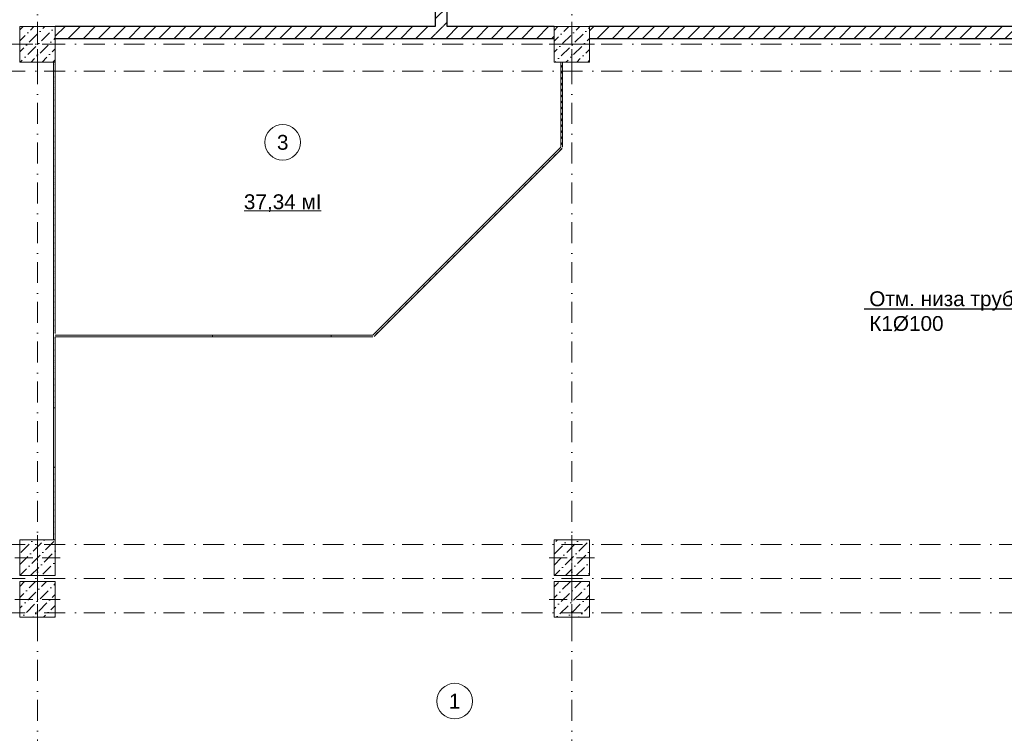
# Model space of a CAD drawing. Header units: millimetres. Extents: x -2890 to 117730, y -526 to 88572.
# Tile 7 of 65: x 13786 to 30371, y 32689 to 44711. Entities that reach past the tile are written whole.
import ezdxf
from ezdxf import colors
from ezdxf.entities.mleader import LeaderData, LeaderLine
from ezdxf.math import Vec2, Vec3

# ---------------------------------------------------------------- set-up
doc = ezdxf.new("R2010")
doc.units = ezdxf.units.MM
doc.header["$MEASUREMENT"] = 0
doc.set_wipeout_variables(frame=1)
doc.linetypes.add('Wipeout_Contour', pattern=[1000, 0, -1000])
doc.linetypes.add('Штрихпунктирная', pattern=[6.702778, 3.527778, -1.763889, 0, -1.411111])
for name, color, linetype in [('ВК_Текст', 7, 'Continuous'), ('Конструктив - Колонны', 7, 'Continuous'), ('Конструктив - Стеклянные перегородки', 7, 'Continuous'), ('Конструктив - Стены Блок 200 нов', 7, 'Continuous'), ('Маркер_Разрезы_Сечения уличных бань', 7, 'Continuous'), ('Элемент Модели - Зона', 7, 'Continuous'), ('Элемент Модели - Оси', 7, 'Continuous')]:
    doc.layers.add(name, color=color, linetype=linetype)
doc.styles.get("Standard").update_dxf_attribs({"font": 'ARIALUNI.TTF', "height": 250})
doc.styles.add('СГЕНЕРИР_СТИЛЬ_4', font='arial.ttf')
pattern_1 = [(45, (-30913.89, 8295.99), (-127.2792, 127.2792), [])]
pattern_2 = [(45, (-30913.9, 8296), (-183.8478, 183.8478), [195, -65, 0, -65]), (45, (-30890.9, 8502.82), (-183.8478, 183.8478), [195, -65, 0, -65])]

# ---------------------------------------------------------------- blocks, each defined once
blk = doc.blocks.new('*X3')
at = {"layer": 'Конструктив - Стеклянные перегородки', "color": 7, "linetype": 'Continuous', "lineweight": 5}
for p, q in [((151.48, 444.56), (151.54, 444.62)), ((151.48, 444.38), (151.52, 444.42)), ((151.48, 443.56), (151.54, 443.62)), ((151.48, 443.38), (151.52, 443.42)), ((151.48, 442.56), (151.54, 442.62)), ((151.48, 442.38), (151.52, 442.42)), ((151.48, 441.56), (151.54, 441.62)), ((151.48, 441.38), (151.52, 441.42)), ((151.48, 440.56), (151.54, 440.62)), ((151.48, 440.38), (151.52, 440.42)), ((151.48, 439.56), (151.54, 439.62)), ((151.48, 439.38), (151.52, 439.42)), ((151.48, 438.56), (151.54, 438.62)), ((151.48, 438.38), (151.52, 438.42)), ((151.48, 437.56), (151.54, 437.62)), ((151.48, 437.38), (151.52, 437.42)), ((151.48, 436.56), (151.54, 436.62)), ((151.48, 436.38), (151.52, 436.42)), ((151.48, 435.56), (151.54, 435.62)), ((151.48, 435.38), (151.52, 435.42)), ((151.48, 434.56), (151.54, 434.62)), ((151.48, 434.38), (151.52, 434.42)), ((151.48, 433.56), (151.54, 433.62)), ((151.48, 433.38), (151.52, 433.42)), ((151.48, 432.56), (151.54, 432.62)), ((151.48, 432.38), (151.52, 432.42)), ((151.48, 431.56), (151.54, 431.62)), ((151.48, 431.38), (151.52, 431.42)), ((151.48, 430.56), (151.54, 430.62)), ((151.48, 430.38), (151.52, 430.42)), ((151.48, 429.56), (151.54, 429.62)), ((151.48, 429.38), (151.52, 429.42)), ((151.48, 428.56), (151.54, 428.62)), ((151.48, 428.38), (151.52, 428.42)), ((151.48, 427.56), (151.54, 427.62)), ((151.48, 427.38), (151.52, 427.42)), ((151.48, 426.56), (151.54, 426.62)), ((151.48, 426.38), (151.52, 426.42)), ((151.48, 425.56), (151.54, 425.62)), ((151.48, 425.38), (151.52, 425.42)), ((151.48, 424.56), (151.54, 424.62)), ((151.48, 424.38), (151.52, 424.42)), ((151.48, 423.56), (151.54, 423.62)), ((151.48, 423.38), (151.52, 423.42)), ((151.48, 422.56), (151.54, 422.62)), ((151.48, 422.38), (151.52, 422.42)), ((151.48, 421.56), (151.54, 421.62)), ((151.48, 421.38), (151.52, 421.42)), ((151.48, 420.56), (151.54, 420.62)), ((151.48, 420.38), (151.52, 420.42)), ((151.48, 419.56), (151.54, 419.62)), ((151.48, 419.38), (151.52, 419.42)), ((151.48, 418.56), (151.54, 418.62)), ((151.48, 418.38), (151.52, 418.42)), ((151.48, 417.56), (151.54, 417.62)), ((151.48, 417.38), (151.52, 417.42)), ((151.48, 416.56), (151.54, 416.62)), ((151.48, 416.38), (151.52, 416.42)), ((151.48, 415.56), (151.54, 415.62)), ((151.48, 415.38), (151.52, 415.42)), ((151.48, 414.56), (151.54, 414.62)), ((151.48, 414.38), (151.52, 414.42)), ((151.48, 413.56), (151.54, 413.62)), ((151.48, 413.38), (151.52, 413.42)), ((151.48, 412.56), (151.54, 412.62)), ((151.48, 412.38), (151.52, 412.42)), ((151.48, 411.56), (151.54, 411.62)), ((151.48, 411.38), (151.52, 411.42)), ((151.48, 410.56), (151.54, 410.62)), ((151.48, 410.38), (151.52, 410.42)), ((151.48, 409.56), (151.54, 409.62)), ((151.48, 409.38), (151.52, 409.42)), ((151.48, 408.56), (151.54, 408.62)), ((151.48, 408.38), (151.52, 408.42)), ((151.48, 407.56), (151.54, 407.62)), ((151.48, 407.38), (151.52, 407.42)), ((151.48, 406.56), (151.54, 406.62)), ((151.48, 406.38), (151.52, 406.42)), ((151.48, 405.56), (151.54, 405.62)), ((151.48, 405.38), (151.52, 405.42)), ((151.48, 404.56), (151.54, 404.62)), ((151.48, 404.38), (151.52, 404.42)), ((151.48, 403.56), (151.54, 403.62)), ((151.48, 403.38), (151.52, 403.42)), ((151.48, 402.56), (151.54, 402.62)), ((151.48, 402.38), (151.52, 402.42)), ((151.48, 401.56), (151.54, 401.62)), ((151.48, 401.38), (151.52, 401.42)), ((151.48, 400.56), (151.54, 400.62)), ((151.48, 400.38), (151.52, 400.42)), ((151.48, 399.56), (151.54, 399.62)), ((151.48, 399.38), (151.52, 399.42)), ((151.48, 398.56), (151.54, 398.62)), ((151.48, 398.38), (151.52, 398.42)), ((151.48, 397.56), (151.54, 397.62)), ((151.48, 397.38), (151.52, 397.42)), ((151.48, 396.56), (151.54, 396.62)), ((151.48, 396.38), (151.52, 396.42)), ((151.48, 395.56), (151.54, 395.62)), ((151.48, 395.38), (151.52, 395.42)), ((151.48, 394.56), (151.54, 394.62)), ((151.48, 394.38), (151.52, 394.42)), ((151.48, 393.56), (151.54, 393.62)), ((151.48, 393.38), (151.52, 393.42)), ((151.48, 392.56), (151.54, 392.62)), ((151.48, 392.38), (151.52, 392.42)), ((151.48, 391.56), (151.54, 391.62)), ((151.48, 391.38), (151.52, 391.42)), ((151.48, 390.56), (151.54, 390.62)), ((151.48, 390.38), (151.52, 390.42)), ((151.48, 389.56), (151.54, 389.62)), ((151.48, 389.38), (151.52, 389.42)), ((151.48, 388.56), (151.54, 388.62)), ((151.48, 388.38), (151.52, 388.42)), ((151.48, 387.56), (151.54, 387.62)), ((151.48, 387.38), (151.52, 387.42))]:
    blk.add_line(p, q, dxfattribs=at)
blk = doc.blocks.new('*X4')
at = {"layer": 'Конструктив - Стеклянные перегородки', "color": 7, "linetype": 'Continuous', "lineweight": 5}
for p, q in [((151.48, 376.56), (151.54, 376.62)), ((151.48, 376.38), (151.52, 376.42)), ((151.48, 375.56), (151.54, 375.62)), ((151.48, 375.38), (151.52, 375.42)), ((151.48, 374.56), (151.54, 374.62)), ((151.48, 374.38), (151.52, 374.42)), ((151.48, 373.56), (151.54, 373.62)), ((151.48, 373.38), (151.52, 373.42)), ((151.48, 372.56), (151.54, 372.62)), ((151.48, 372.38), (151.52, 372.42)), ((151.48, 371.56), (151.54, 371.62)), ((151.48, 371.38), (151.52, 371.42)), ((151.48, 370.56), (151.54, 370.62)), ((151.48, 370.38), (151.52, 370.42)), ((151.48, 369.56), (151.54, 369.62)), ((151.48, 369.38), (151.52, 369.42)), ((151.48, 368.56), (151.54, 368.62)), ((151.48, 368.38), (151.52, 368.42)), ((151.48, 367.56), (151.54, 367.62)), ((151.48, 367.38), (151.52, 367.42)), ((151.48, 366.56), (151.54, 366.62)), ((151.48, 366.38), (151.52, 366.42)), ((151.48, 365.56), (151.54, 365.62)), ((151.48, 365.38), (151.52, 365.42)), ((151.48, 364.56), (151.54, 364.62)), ((151.51, 364.41), (151.52, 364.42))]:
    blk.add_line(p, q, dxfattribs=at)
blk = doc.blocks.new('*X5')
at = {"layer": 'Конструктив - Стеклянные перегородки', "color": 7, "linetype": 'Continuous', "lineweight": 5}
for p, q in [((151.84, 398.91), (151.84, 398.92)), ((152.84, 398.91), (152.84, 398.92)), ((153.84, 398.91), (153.84, 398.92)), ((154.84, 398.91), (154.84, 398.92)), ((155.84, 398.91), (155.84, 398.92)), ((156.84, 398.91), (156.84, 398.92)), ((157.84, 398.91), (157.84, 398.92)), ((158.84, 398.91), (158.84, 398.92)), ((159.84, 398.91), (159.84, 398.92)), ((160.84, 398.91), (160.84, 398.92)), ((161.84, 398.91), (161.84, 398.92)), ((162.84, 398.91), (162.84, 398.92)), ((163.84, 398.91), (163.84, 398.92)), ((164.84, 398.91), (164.84, 398.92)), ((165.84, 398.91), (165.84, 398.92)), ((166.84, 398.91), (166.84, 398.92)), ((167.84, 398.91), (167.84, 398.92)), ((168.84, 398.91), (168.84, 398.92)), ((169.84, 398.91), (169.84, 398.92)), ((170.84, 398.91), (170.84, 398.92)), ((171.84, 398.91), (171.84, 398.92)), ((172.84, 398.91), (172.84, 398.92)), ((173.84, 398.91), (173.84, 398.92)), ((174.84, 398.91), (174.84, 398.92)), ((175.84, 398.91), (175.84, 398.92)), ((176.84, 398.91), (176.84, 398.92)), ((177.84, 398.91), (177.84, 398.92))]:
    blk.add_line(p, q, dxfattribs=at)
blk = doc.blocks.new('*X6')
at = {"layer": 'Конструктив - Стеклянные перегородки', "color": 7, "linetype": 'Continuous', "lineweight": 5}
for p, q in [((198.84, 398.91), (198.84, 398.92)), ((199.84, 398.91), (199.84, 398.92)), ((200.84, 398.91), (200.84, 398.92)), ((201.84, 398.91), (201.84, 398.92)), ((202.84, 398.91), (202.84, 398.92)), ((203.84, 398.91), (203.84, 398.92)), ((204.84, 398.91), (204.84, 398.92))]:
    blk.add_line(p, q, dxfattribs=at)
blk = doc.blocks.new('*X7')
at = {"layer": 'Конструктив - Стеклянные перегородки', "color": 7, "linetype": 'Continuous', "lineweight": 5}
for p, q in [((236.78, 430.03), (237.09, 430.34)), ((234.78, 428.03), (235.09, 428.34)), ((235.78, 429.03), (236.09, 429.34)), ((232.78, 426.03), (233.09, 426.34)), ((233.78, 427.03), (234.09, 427.34)), ((231.78, 425.03), (232.09, 425.34)), ((229.78, 423.03), (230.09, 423.34)), ((230.78, 424.03), (231.09, 424.34)), ((227.78, 421.03), (228.09, 421.34)), ((228.78, 422.03), (229.09, 422.34)), ((226.78, 420.03), (227.09, 420.34)), ((224.78, 418.03), (225.09, 418.34)), ((225.78, 419.03), (226.09, 419.34)), ((222.78, 416.03), (223.09, 416.34)), ((223.78, 417.03), (224.09, 417.34)), ((221.78, 415.03), (222.09, 415.34)), ((219.78, 413.03), (220.09, 413.34)), ((220.78, 414.03), (221.09, 414.34)), ((217.78, 411.03), (218.09, 411.34)), ((218.78, 412.03), (219.09, 412.34)), ((216.78, 410.03), (217.09, 410.34)), ((214.78, 408.03), (215.09, 408.34)), ((215.78, 409.03), (216.09, 409.34)), ((212.78, 406.03), (213.09, 406.34)), ((213.78, 407.03), (214.09, 407.34)), ((211.78, 405.03), (212.09, 405.34)), ((209.78, 403.03), (210.09, 403.34)), ((210.78, 404.03), (211.09, 404.34)), ((208.78, 402.03), (209.09, 402.34)), ((206.78, 400.03), (207.09, 400.34)), ((207.78, 401.03), (208.09, 401.34)), ((205.78, 399.03), (206.09, 399.34))]:
    blk.add_line(p, q, dxfattribs=at)
blk = doc.blocks.new('*X8')
at = {"layer": 'Конструктив - Стеклянные перегородки', "color": 7, "linetype": 'Continuous', "lineweight": 5}
for p, q in [((236.92, 444.17), (237.09, 444.34)), ((236.92, 443.99), (237.22, 444.29)), ((236.92, 443.17), (237.09, 443.34)), ((236.92, 442.99), (237.22, 443.29)), ((237.21, 444.11), (237.22, 444.11)), ((237.21, 443.11), (237.22, 443.11)), ((236.92, 442.17), (237.09, 442.34)), ((236.92, 441.99), (237.22, 442.29)), ((236.92, 441.17), (237.09, 441.34)), ((236.92, 440.99), (237.22, 441.29)), ((237.21, 442.11), (237.22, 442.11)), ((236.92, 440.17), (237.09, 440.34)), ((236.92, 439.99), (237.22, 440.29)), ((237.21, 441.11), (237.22, 441.11)), ((237.21, 440.11), (237.22, 440.11)), ((236.92, 439.17), (237.09, 439.34)), ((236.92, 438.99), (237.22, 439.29)), ((236.92, 438.17), (237.09, 438.34)), ((236.92, 437.99), (237.22, 438.29)), ((237.21, 439.11), (237.22, 439.11)), ((237.21, 438.11), (237.22, 438.11)), ((236.92, 437.17), (237.09, 437.34)), ((236.92, 436.99), (237.22, 437.29)), ((236.92, 436.17), (237.09, 436.34)), ((236.92, 435.99), (237.22, 436.29)), ((237.21, 437.11), (237.22, 437.11)), ((236.92, 435.17), (237.09, 435.34)), ((236.92, 434.99), (237.22, 435.29)), ((237.21, 436.11), (237.22, 436.11)), ((237.21, 435.11), (237.22, 435.11)), ((236.92, 434.17), (237.09, 434.34)), ((236.92, 433.99), (237.22, 434.29)), ((236.92, 433.17), (237.09, 433.34)), ((236.92, 432.99), (237.22, 433.29)), ((237.21, 434.11), (237.22, 434.11)), ((237.21, 433.11), (237.22, 433.11)), ((236.92, 432.17), (237.09, 432.34)), ((236.92, 431.99), (237.22, 432.29)), ((236.92, 431.17), (237.09, 431.34)), ((236.92, 430.99), (237.22, 431.29)), ((237.21, 432.11), (237.22, 432.11)), ((237.21, 431.11), (237.22, 431.11))]:
    blk.add_line(p, q, dxfattribs=at)
blk = doc.blocks.new('_None')

msp = doc.modelspace()

# ---------------------------------------------------------------- linework, layer by layer
at = {"layer": 'Элемент Модели - Зона', "color": 7, "linetype": 'Continuous', "lineweight": 0, "ltscale": 100}
msp.add_line((17566, 41491.4), (18866.6, 41491.4), dxfattribs=at)
at = {"layer": 'Элемент Модели - Зона', "color": 7, "linetype": 'Continuous', "lineweight": 0, "ltscale": 100, "flags": 128}
for points in [[(18516.3, 42645, 1), (17916.3, 42645, 1)], [(21413.2, 33231.9, 1), (20813.2, 33231.9, 1)]]:
    msp.add_lwpolyline(points, format="xyb", close=True, dxfattribs=at)

# ---------------------------------------------------------------- texts
at = {"layer": 'Элемент Модели - Зона', "color": 7, "linetype": 'Continuous', "lineweight": 0, "ltscale": 100, "char_height": 250, "attachment_point": 5, "style": 'СГЕНЕРИР_СТИЛЬ_4'}
for s, insert in [('\\A1;3', (18216.3, 42642.9)), ('\\A1;37,34 мІ', (18216.3, 41620.8)), ('\\A1;1', (21113.2, 33231.9))]:
    msp.add_mtext(s, dxfattribs=dict(at, insert=insert))

# ---------------------------------------------------------------- leaders
at = {"layer": 'ВК_Текст', "ltscale": 100}
ml = msp.add_multileader_mtext('Standard', dxfattribs=at)
ml.set_content('Отм. низа трубы -0,200\\PК1%%C100', color=256)
ml.set_leader_properties(color=256, linetype='ByLayer', lineweight=-1)
ml.set_arrow_properties(name='NONE')
ml.build(insert=Vec2(0, 0))
ml.multileader.update_dxf_attribs({"text_left_attachment_type": 6, "text_right_attachment_type": 6, "dogleg_length": 0.36, "arrow_head_size": 18})
ctx = ml.context
ctx.base_point, ctx.char_height, ctx.arrow_head_size, ctx.landing_gap_size, ctx.plane_origin = Vec3(28087.2, 39835.1), 250, 18, 9, Vec3(29318.8, 35368.9)
ctx.left_attachment, ctx.right_attachment = 6, 6
notes = []
notes.append((ctx, [(1, (1, 1, 0), (31879.2, 39835.1), (-1, 0), 36, [(0, [(35006.7, 44296)], 0, [])])]))
ctx.mtext.insert, ctx.mtext.flow_direction = Vec3(28096.2, 40135.1), 5
for ctx, leaders in notes:
    for number, flags, end, landing, length, lines in leaders:
        leader = LeaderData()
        leader.index, (leader.has_last_leader_line, leader.has_dogleg_vector, leader.attachment_direction) = number, flags
        leader.last_leader_point, leader.dogleg_vector, leader.dogleg_length = Vec3(end), Vec3(landing), length
        for number, points, colour, breaks in lines:
            line = LeaderLine()
            line.index, line.vertices, line.color, line.breaks = number, Vec3.list(points), colors.encode_raw_color(colour), breaks
            leader.lines.append(line)
        ctx.leaders.append(leader)

# ---------------------------------------------------------------- wipeouts: each hides what was drawn before it
at = {"color": 254, "linetype": 'Wipeout_Contour', "lineweight": 0, "ltscale": 100}
for points, layer in [([(13786.1, 34646), (14386.1, 34646), (14386.1, 35246), (13786.1, 35246)], 'Конструктив - Колонны'), ([(22786.1, 34646), (23386.1, 34646), (23386.1, 35246), (22786.1, 35246)], 'Конструктив - Колонны'), ([(14386.1, 43996), (14356.1, 43996), (14356.1, 38171.3), (14386.1, 38171.3)], 'Конструктив - Стеклянные перегородки'), ([(19033.7, 39396.7), (19033.7, 39366.7), (19733.5, 39366.7), (19733.5, 39396.7)], 'Конструктив - Стеклянные перегородки'), ([(14356.1, 35946), (14386.1, 35946), (14386.1, 37171.3), (14356.1, 37171.3)], 'Конструктив - Стеклянные перегородки'), ([(20986.3, 44596), (20986.3, 44396), (22786.1, 44396), (22786.1, 44596)], 'Конструктив - Стены Блок 200 нов'), ([(23386.1, 44596), (23386.1, 44396), (30954.2, 44396), (30954.2, 44596)], 'Конструктив - Стены Блок 200 нов')]:
    msp.add_wipeout(points, dxfattribs=at).dxf.layer = layer

# ---------------------------------------------------------------- next in the draw order: hatches: boundary and pattern name
at = {"layer": 'Конструктив - Колонны', "linetype": 'Continuous', "lineweight": 15, "ltscale": 100}
h = msp.add_hatch(dxfattribs=at)
h.set_pattern_fill('БЕТОН_01_0006', scale=100, style=0, pattern_type=2)
h.set_pattern_definition(pattern_2)
h.paths.add_polyline_path([(13786.1, 34646), (14386.1, 34646), (14386.1, 35246), (13786.1, 35246)])
h = msp.add_hatch(dxfattribs=at)
h.set_pattern_fill('БЕТОН_01_0006', scale=100, style=0, pattern_type=2)
h.set_pattern_definition(pattern_2)
h.paths.add_polyline_path([(22786.1, 34646), (23386.1, 34646), (23386.1, 35246), (22786.1, 35246)])
at = {"layer": 'Конструктив - Стены Блок 200 нов', "linetype": 'Continuous', "lineweight": 5, "ltscale": 100}
h = msp.add_hatch(dxfattribs=at)
h.set_pattern_fill('БЛОКИ_БЕТОННЫЕ_ЭФФЕКТИВН_7F', scale=100, style=0, pattern_type=2)
h.set_pattern_definition(pattern_1)
h.paths.add_polyline_path([(20986.3, 44596), (20986.3, 44396), (22786.1, 44396), (22786.1, 44596)])
h = msp.add_hatch(dxfattribs=at)
h.set_pattern_fill('БЛОКИ_БЕТОННЫЕ_ЭФФЕКТИВН_7F', scale=100, style=0, pattern_type=2)
h.set_pattern_definition(pattern_1)
h.paths.add_polyline_path([(23386.1, 44596), (23386.1, 44396), (30954.2, 44396), (30954.2, 44596)])

# ---------------------------------------------------------------- next in the draw order: linework, layer by layer
at = {"layer": 'Конструктив - Колонны', "color": 7, "linetype": 'Continuous', "lineweight": 0, "ltscale": 100}
for p, q in [((14086.1, 35026), (14086.1, 35326)), ((23086.1, 35026), (23086.1, 35326)), ((14006.1, 34946), (13706.1, 34946)), ((14086.1, 34866), (14086.1, 34566)), ((14166.1, 34946), (14466.1, 34946)), ((23006.1, 34946), (22706.1, 34946)), ((23086.1, 34866), (23086.1, 34566)), ((23166.1, 34946), (23466.1, 34946))]:
    msp.add_line(p, q, dxfattribs=at)
at = {"layer": 'Конструктив - Колонны', "color": 7, "linetype": 'Continuous', "lineweight": 15, "ltscale": 100, "flags": 128}
for points in [[(13786.1, 34646), (14386.1, 34646), (14386.1, 35246), (13786.1, 35246)], [(22786.1, 34646), (23386.1, 34646), (23386.1, 35246), (22786.1, 35246)]]:
    msp.add_lwpolyline(points, close=True, dxfattribs=at)
at = {"layer": 'Конструктив - Колонны', "color": 7, "linetype": 'Continuous', "lineweight": 0, "ltscale": 100}
for p in [(14086.1, 34946), (23086.1, 34946)]:
    msp.add_point(p, dxfattribs=at)
at = {"layer": 'Конструктив - Стеклянные перегородки', "color": 7, "linetype": 'Continuous', "lineweight": 5, "ltscale": 100}
for p, q in [((19033.7, 39396.7), (19070.7, 39396.7)), ((19033.7, 39396.7), (19033.7, 39366.7)), ((19033.7, 39366.7), (19070.7, 39366.7)), ((14356.1, 38171.3), (14356.1, 38208.3)), ((14386.1, 38171.3), (14356.1, 38171.3)), ((14386.1, 38171.3), (14386.1, 38208.3)), ((14356.1, 37171.3), (14356.1, 37134.3)), ((14386.1, 37171.3), (14356.1, 37171.3)), ((14386.1, 37171.3), (14386.1, 37134.3))]:
    msp.add_line(p, q, dxfattribs=at)
at = {"layer": 'Конструктив - Стеклянные перегородки', "color": 7, "linetype": 'Continuous', "lineweight": 15, "ltscale": 100}
for p, q in [((14356.1, 38171.3), (14356.1, 37171.3)), ((14386.1, 37171.3), (14386.1, 38171.3))]:
    msp.add_line(p, q, dxfattribs=at)
at = {"layer": 'Конструктив - Стеклянные перегородки', "color": 7, "linetype": 'Continuous', "lineweight": 5, "ltscale": 100, "flags": 128}
for points in [[(14356.1, 43996), (14356.1, 38171.3)], [(14386.1, 39426.7), (14386.1, 43996)], [(14386.1, 38171.3), (14386.1, 39366.7)], [(19733.5, 39396.7), (19033.7, 39396.7)], [(19033.7, 39366.7), (19733.5, 39366.7)], [(14356.1, 37171.3), (14356.1, 35946)], [(14386.1, 35946), (14386.1, 37171.3)]]:
    msp.add_lwpolyline(points, dxfattribs=at)
at = {"layer": 'Конструктив - Стены Блок 200 нов', "color": 7, "linetype": 'Continuous', "lineweight": 30, "ltscale": 100}
for p, q in [((30954.2, 44596), (23386.1, 44596)), ((23386.1, 44396), (30954.2, 44396))]:
    msp.add_line(p, q, dxfattribs=at)
at = {"layer": 'Элемент Модели - Оси', "color": 7, "linetype": 'Штрихпунктирная', "lineweight": 15, "ltscale": 100}
msp.add_line((3470.8, 34721), (114954, 34721), dxfattribs=at)

# ---------------------------------------------------------------- next in the draw order: block references
at = {"layer": 'Маркер_Разрезы_Сечения уличных бань', "color": 7, "linetype": 'Continuous', "lineweight": 15, "ltscale": 100, "xscale": 100, "yscale": 100, "zscale": 100}
for name in ['*X3', '*X6', '*X4']:
    msp.add_blockref(name, (-792, -495), dxfattribs=at)

# ---------------------------------------------------------------- next in the draw order: wipeouts: each hides what was drawn before it
at = {"color": 254, "linetype": 'Wipeout_Contour', "lineweight": 0, "ltscale": 100}
for points, layer in [([(13786.1, 35346), (14386.1, 35346), (14386.1, 35946), (13786.1, 35946)], 'Конструктив - Колонны'), ([(22786.1, 35346), (23386.1, 35346), (23386.1, 35946), (22786.1, 35946)], 'Конструктив - Колонны'), ([(19754.7, 39375.5), (22921.1, 42541.8), (22899.8, 42563), (19733.5, 39396.7)], 'Конструктив - Стеклянные перегородки'), ([(14386.1, 39366.7), (17033.7, 39366.7), (17033.7, 39396.7), (14386.1, 39396.7)], 'Конструктив - Стеклянные перегородки'), ([(20786.3, 44396), (20986.3, 44396), (20986.3, 44596), (20786.3, 44596)], 'Конструктив - Стены Блок 200 нов')]:
    msp.add_wipeout(points, dxfattribs=at).dxf.layer = layer

# ---------------------------------------------------------------- next in the draw order: hatches: boundary and pattern name
at = {"layer": 'Конструктив - Колонны', "linetype": 'Continuous', "lineweight": 15, "ltscale": 100}
h = msp.add_hatch(dxfattribs=at)
h.set_pattern_fill('БЕТОН_01_0006', scale=100, style=0, pattern_type=2)
h.set_pattern_definition(pattern_2)
h.paths.add_polyline_path([(13786.1, 35346), (14386.1, 35346), (14386.1, 35946), (13786.1, 35946)])
h = msp.add_hatch(dxfattribs=at)
h.set_pattern_fill('БЕТОН_01_0006', scale=100, style=0, pattern_type=2)
h.set_pattern_definition(pattern_2)
h.paths.add_polyline_path([(22786.1, 35346), (23386.1, 35346), (23386.1, 35946), (22786.1, 35946)])
at = {"layer": 'Конструктив - Стены Блок 200 нов', "linetype": 'Continuous', "lineweight": 5, "ltscale": 100}
h = msp.add_hatch(dxfattribs=at)
h.set_pattern_fill('БЛОКИ_БЕТОННЫЕ_ЭФФЕКТИВН_7F', scale=100, style=0, pattern_type=2)
h.set_pattern_definition(pattern_1)
h.paths.add_polyline_path([(20786.3, 44396), (20986.3, 44396), (20986.3, 44596), (20786.3, 44596)])

# ---------------------------------------------------------------- next in the draw order: linework, layer by layer
at = {"layer": 'Конструктив - Колонны', "color": 7, "linetype": 'Continuous', "lineweight": 0, "ltscale": 100}
for p, q in [((14086.1, 35726), (14086.1, 36026)), ((23086.1, 35726), (23086.1, 36026)), ((14006.1, 35646), (13706.1, 35646)), ((14086.1, 35566), (14086.1, 35266)), ((14166.1, 35646), (14466.1, 35646)), ((23006.1, 35646), (22706.1, 35646)), ((23086.1, 35566), (23086.1, 35266)), ((23166.1, 35646), (23466.1, 35646))]:
    msp.add_line(p, q, dxfattribs=at)
at = {"layer": 'Конструктив - Колонны', "color": 7, "linetype": 'Continuous', "lineweight": 15, "ltscale": 100, "flags": 128}
for points in [[(13786.1, 35346), (14386.1, 35346), (14386.1, 35946), (13786.1, 35946)], [(22786.1, 35346), (23386.1, 35346), (23386.1, 35946), (22786.1, 35946)]]:
    msp.add_lwpolyline(points, close=True, dxfattribs=at)
at = {"layer": 'Конструктив - Колонны', "color": 7, "linetype": 'Continuous', "lineweight": 0, "ltscale": 100}
for p in [(14086.1, 35646), (23086.1, 35646)]:
    msp.add_point(p, dxfattribs=at)
at = {"layer": 'Конструктив - Стеклянные перегородки', "color": 7, "linetype": 'Continuous', "lineweight": 5, "ltscale": 100}
for p, q in [((17033.7, 39396.7), (16996.7, 39396.7)), ((17033.7, 39366.7), (16996.7, 39366.7)), ((17033.7, 39396.7), (17033.7, 39366.7))]:
    msp.add_line(p, q, dxfattribs=at)
at = {"layer": 'Конструктив - Стеклянные перегородки', "color": 7, "linetype": 'Continuous', "lineweight": 15, "ltscale": 100}
for p, q in [((19033.7, 39396.7), (17033.7, 39396.7)), ((17033.7, 39366.7), (19033.7, 39366.7))]:
    msp.add_line(p, q, dxfattribs=at)
at = {"layer": 'Конструктив - Стеклянные перегородки', "color": 7, "linetype": 'Continuous', "lineweight": 5, "ltscale": 100, "flags": 128}
for points in [[(22899.8, 42563), (19733.5, 39396.7)], [(19754.7, 39375.5), (22921.1, 42541.8)], [(17033.7, 39396.7), (14386.1, 39396.7)], [(14386.1, 39366.7), (17033.7, 39366.7)]]:
    msp.add_lwpolyline(points, dxfattribs=at)
at = {"layer": 'Конструктив - Стены Блок 200 нов', "color": 7, "linetype": 'Continuous', "lineweight": 30, "ltscale": 100}
for p, q in [((20986.3, 44596), (20986.3, 44616)), ((22786.1, 44596), (20986.3, 44596)), ((20986.3, 44396), (22786.1, 44396))]:
    msp.add_line(p, q, dxfattribs=at)
at = {"layer": 'Элемент Модели - Оси', "color": 7, "linetype": 'Штрихпунктирная', "lineweight": 15, "ltscale": 100}
for p, q in [((3470.8, 35871), (114954, 35871)), ((3470.8, 35296), (114954, 35296))]:
    msp.add_line(p, q, dxfattribs=at)

# ---------------------------------------------------------------- next in the draw order: block references
at = {"layer": 'Маркер_Разрезы_Сечения уличных бань', "color": 7, "linetype": 'Continuous', "lineweight": 15, "ltscale": 100, "xscale": 100, "yscale": 100, "zscale": 100}
for name in ['*X7', '*X5']:
    msp.add_blockref(name, (-792, -495), dxfattribs=at)

# ---------------------------------------------------------------- next in the draw order: wipeouts: each hides what was drawn before it
at = {"color": 254, "linetype": 'Wipeout_Contour', "lineweight": 0, "ltscale": 100}
for points, layer in [([(22929.8, 42563), (22929.8, 43996), (22899.8, 43996), (22899.8, 42563)], 'Конструктив - Стеклянные перегородки'), ([(14386.1, 44596), (14386.1, 44396), (20786.3, 44396), (20786.3, 44596)], 'Конструктив - Стены Блок 200 нов')]:
    msp.add_wipeout(points, dxfattribs=at).dxf.layer = layer

# ---------------------------------------------------------------- next in the draw order: hatches: boundary and pattern name
at = {"layer": 'Конструктив - Стены Блок 200 нов', "linetype": 'Continuous', "lineweight": 5, "ltscale": 100}
h = msp.add_hatch(dxfattribs=at)
h.set_pattern_fill('БЛОКИ_БЕТОННЫЕ_ЭФФЕКТИВН_7F', scale=100, style=0, pattern_type=2)
h.set_pattern_definition(pattern_1)
h.paths.add_polyline_path([(14386.1, 44596), (14386.1, 44396), (20786.3, 44396), (20786.3, 44596)])

# ---------------------------------------------------------------- next in the draw order: linework, layer by layer
at = {"layer": 'Конструктив - Стеклянные перегородки', "color": 7, "linetype": 'Continuous', "lineweight": 5, "ltscale": 100, "flags": 128}
for points in [[(22899.8, 43996), (22899.8, 42563)], [(22929.8, 42563), (22929.8, 43996)]]:
    msp.add_lwpolyline(points, dxfattribs=at)
at = {"layer": 'Конструктив - Стены Блок 200 нов', "color": 7, "linetype": 'Continuous', "lineweight": 30, "ltscale": 100}
for p, q in [((20786.3, 44616), (20786.3, 44596)), ((20786.3, 44596), (14386.1, 44596)), ((14386.1, 44396), (20786.3, 44396)), ((20786.3, 44396), (20986.3, 44396))]:
    msp.add_line(p, q, dxfattribs=at)
at = {"layer": 'Элемент Модели - Оси', "color": 7, "linetype": 'Штрихпунктирная', "lineweight": 15, "ltscale": 100}
msp.add_line((3470.8, 43846), (114954, 43846), dxfattribs=at)

# ---------------------------------------------------------------- next in the draw order: block references
at = {"layer": 'Маркер_Разрезы_Сечения уличных бань', "color": 7, "linetype": 'Continuous', "lineweight": 15, "ltscale": 100, "xscale": 100, "yscale": 100, "zscale": 100}
msp.add_blockref('*X8', (-792, -495), dxfattribs=at)

# ---------------------------------------------------------------- next in the draw order: wipeouts: each hides what was drawn before it
at = {"color": 254, "linetype": 'Wipeout_Contour', "lineweight": 0, "ltscale": 100}
for points, layer in [([(13786.1, 43996), (14386.1, 43996), (14386.1, 44596), (13786.1, 44596)], 'Конструктив - Колонны'), ([(22786.1, 43996), (23386.1, 43996), (23386.1, 44596), (22786.1, 44596)], 'Конструктив - Колонны'), ([(20786.3, 44596), (20986.3, 44596), (20986.3, 44616), (20786.3, 44616)], 'Конструктив - Стены Блок 200 нов')]:
    msp.add_wipeout(points, dxfattribs=at).dxf.layer = layer

# ---------------------------------------------------------------- next in the draw order: hatches: boundary and pattern name
at = {"layer": 'Конструктив - Колонны', "linetype": 'Continuous', "lineweight": 15, "ltscale": 100}
h = msp.add_hatch(dxfattribs=at)
h.set_pattern_fill('БЕТОН_01_0006', scale=100, style=0, pattern_type=2)
h.set_pattern_definition(pattern_2)
h.paths.add_polyline_path([(13786.1, 43996), (14386.1, 43996), (14386.1, 44596), (13786.1, 44596)])
h = msp.add_hatch(dxfattribs=at)
h.set_pattern_fill('БЕТОН_01_0006', scale=100, style=0, pattern_type=2)
h.set_pattern_definition(pattern_2)
h.paths.add_polyline_path([(22786.1, 43996), (23386.1, 43996), (23386.1, 44596), (22786.1, 44596)])
at = {"layer": 'Конструктив - Стены Блок 200 нов', "linetype": 'Continuous', "lineweight": 5, "ltscale": 100}
h = msp.add_hatch(dxfattribs=at)
h.set_pattern_fill('БЛОКИ_БЕТОННЫЕ_ЭФФЕКТИВН_7F', scale=100, style=0, pattern_type=2)
h.set_pattern_definition(pattern_1)
h.paths.add_polyline_path([(20786.3, 44596), (20986.3, 44596), (20986.3, 44616), (20786.3, 44616)])

# ---------------------------------------------------------------- next in the draw order: linework, layer by layer
at = {"layer": 'Конструктив - Колонны', "color": 7, "linetype": 'Continuous', "lineweight": 0, "ltscale": 100}
for p, q in [((14086.1, 44376), (14086.1, 44676)), ((23086.1, 44376), (23086.1, 44676)), ((14006.1, 44296), (13706.1, 44296)), ((14166.1, 44296), (14466.1, 44296)), ((23006.1, 44296), (22706.1, 44296)), ((23166.1, 44296), (23466.1, 44296)), ((14086.1, 44216), (14086.1, 43916)), ((23086.1, 44216), (23086.1, 43916))]:
    msp.add_line(p, q, dxfattribs=at)
at = {"layer": 'Конструктив - Колонны', "color": 7, "linetype": 'Continuous', "lineweight": 15, "ltscale": 100, "flags": 128}
for points in [[(13786.1, 43996), (14386.1, 43996), (14386.1, 44596), (13786.1, 44596)], [(22786.1, 43996), (23386.1, 43996), (23386.1, 44596), (22786.1, 44596)]]:
    msp.add_lwpolyline(points, close=True, dxfattribs=at)
at = {"layer": 'Конструктив - Колонны', "color": 7, "linetype": 'Continuous', "lineweight": 0, "ltscale": 100}
for p in [(14086.1, 44296), (23086.1, 44296)]:
    msp.add_point(p, dxfattribs=at)
at = {"layer": 'Элемент Модели - Оси', "color": 7, "linetype": 'Штрихпунктирная', "lineweight": 15, "ltscale": 100}
for p, q in [((14086.1, 82191.7), (14086.1, 15620.8)), ((23086.1, 82191.7), (23086.1, 15620.8)), ((3470.8, 44296), (114954, 44296))]:
    msp.add_line(p, q, dxfattribs=at)

# ---------------------------------------------------------------- next in the draw order: wipeouts: each hides what was drawn before it
at = {"color": 254, "linetype": 'Wipeout_Contour', "lineweight": 0, "ltscale": 100}
msp.add_wipeout([(20986.3, 44616), (20986.3, 50476), (20786.3, 50476), (20786.3, 44616)], dxfattribs=at).dxf.layer = 'Конструктив - Стены Блок 200 нов'

# ---------------------------------------------------------------- next in the draw order: hatches: boundary and pattern name
at = {"layer": 'Конструктив - Стены Блок 200 нов', "linetype": 'Continuous', "lineweight": 5, "ltscale": 100}
h = msp.add_hatch(dxfattribs=at)
h.set_pattern_fill('БЛОКИ_БЕТОННЫЕ_ЭФФЕКТИВН_7F', scale=100, style=0, pattern_type=2)
h.set_pattern_definition(pattern_1)
h.paths.add_polyline_path([(20986.3, 44616), (20986.3, 50476), (20786.3, 50476), (20786.3, 44616)])

# ---------------------------------------------------------------- next in the draw order: linework, layer by layer
at = {"layer": 'Конструктив - Стены Блок 200 нов', "color": 7, "linetype": 'Continuous', "lineweight": 30, "ltscale": 100}
for p, q in [((20786.3, 50476), (20786.3, 44616)), ((20986.3, 44616), (20986.3, 50476)), ((20786.3, 44616), (20786.3, 44596)), ((20986.3, 44596), (20986.3, 44616))]:
    msp.add_line(p, q, dxfattribs=at)

doc.saveas('drawing.dxf')
